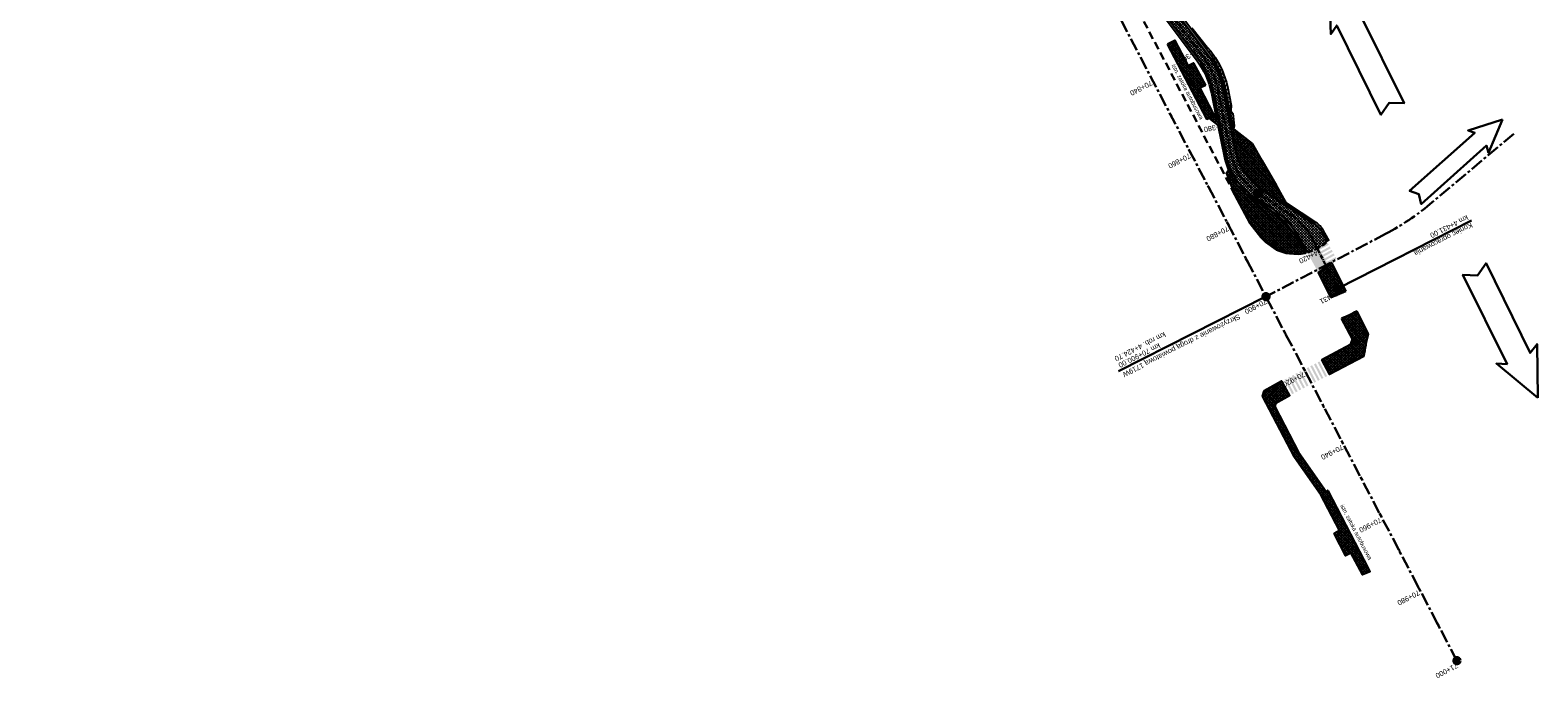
# Model space of a CAD drawing. Header units: metres. Extents: x 7529682 to 7533704, y 5721210 to 5727842.
# Tile 2 of 64: x 7531465 to 7531832, y 5723794 to 5723952. Entities that reach past the tile are written whole.
import ezdxf

# ---------------------------------------------------------------- set-up
doc = ezdxf.new("R2010")
doc.units = ezdxf.units.M
for name, pattern in [('CENTER', [50.8, 31.75, -6.35, 6.35, -6.35]), ('DASHED', [19.05, 12.7, -6.35]), ('HIDDEN', [9.525, 6.35, -3.175])]:
    doc.linetypes.add(name, pattern=pattern)
for name, color, linetype in [('C-DROGI-SYTUACJA-ETYKIETY', 7, 'Continuous'), ('D-hatch-chodniki', 221, 'Continuous'), ('D-hatch-zieleńce', 102, 'Continuous'), ('D-pobocza', 7, 'Continuous'), ('D-skarpa', 7, 'Continuous'), ('D-skarpa-kreskowanie', 7, 'Continuous')]:
    doc.layers.add(name, color=color, linetype=linetype)
doc.layers.add('D-hatch-ciag-pieszo-rowerowy', color=7, linetype='Continuous', lineweight=13, true_color=0xff9f80)
doc.layers.add('D-poziome-powl-czerwona', color=7, linetype='Continuous', lineweight=9, true_color=0xff6161)
for name, color, linetype, lineweight in [('D-krawędzie', 7, 'Continuous', 30), ('D-krawężniki-obniżone', 7, 'DASHED', 30), ('D-obrzeża', 7, 'Continuous', 30), ('D-opisy', 7, 'Continuous', 30), ('D-oś', 10, 'CENTER', 30)]:
    doc.layers.add(name, color=color, linetype=linetype, lineweight=lineweight)
for name, color, linetype, true_color in [('D-malowanie-istn', 7, 'Continuous', 0x1a6600), ('D-malowanie-proj', 7, 'Continuous', 0x3333ff), ('poprzeczki', 7, 'Continuous', 0x0000c7)]:
    doc.layers.add(name, color=color, linetype=linetype, true_color=true_color)
doc.styles.add('2mm08', font='arial.ttf', dxfattribs={"width": 0.8})
doc.styles.get("Standard").update_dxf_attribs({"font": 'arial.ttf'})
pattern_1 = [(45, (0, 0), (-0.33675960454, 0.33675960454), []), (135, (0, 0), (-0.33675960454, -0.33675960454), [])]

# ---------------------------------------------------------------- blocks, each defined once
blk = doc.blocks.new('kilometraz')
at = {"linetype": 'ByBlock', "lineweight": -2}
blk.add_hatch(color=0, dxfattribs=at).paths.add_polyline_path([(0, -0.28125, 0.414213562), (0.28125, 0, 0.414213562), (0, 0.28125)])
at = {"color": 0, "linetype": 'ByBlock', "lineweight": -2}
blk.add_line((0, 0.28125), (0, -0.28125), dxfattribs=at)
blk.add_circle((0, 0), 0.28125, dxfattribs=at)
blk = doc.blocks.new('AeccTickLine')
at = {"color": 0, "linetype": 'ByBlock', "lineweight": -2}
blk.add_line((0, 1), (0, -1), dxfattribs=at)

msp = doc.modelspace()

# ---------------------------------------------------------------- hatches: boundary and pattern name
at = {"layer": 'D-hatch-chodniki', "true_color": 0x6e6e6e}
h = msp.add_hatch(dxfattribs=at)
h.set_pattern_fill('ANSI37', color=8, scale=0.15, style=0)
h.set_pattern_definition(pattern_1)
h.paths.add_polyline_path([(7531752.09, 5723930.54), (7531753.12, 5723931.7), (7531749.82, 5723937.91), (7531751.21, 5723938.61), (7531748.33, 5723943.96), (7531747, 5723943.26), (7531743.77, 5723949.5), (7531741.96, 5723948.55), (7531741.96, 5723948.55), (7531751.52, 5723930.35)])
at = {"layer": 'D-hatch-chodniki'}
h = msp.add_hatch(dxfattribs=at)
h.set_pattern_fill('ANSI37', color=256, scale=0.15, style=0)
h.set_pattern_definition(pattern_1)
h.paths.add_polyline_path([(7531754.35, 5723930.75), (7531753.12, 5723931.7), (7531752.09, 5723930.54), (7531754.82, 5723928.45)])
at = {"layer": 'D-hatch-chodniki', "true_color": 0x6e6e6e}
h = msp.add_hatch(dxfattribs=at)
h.set_pattern_fill('ANSI37', color=8, scale=0.15, style=0)
h.set_pattern_definition(pattern_1)
h.paths.add_polyline_path([(7531781.89, 5723895.39), (7531778.67, 5723893.03), (7531781.71, 5723886.97), (7531785.36, 5723888.51)])
h = msp.add_hatch(dxfattribs=at)
h.set_pattern_fill('ANSI37', color=8, scale=0.15, style=0)
h.set_pattern_definition(pattern_1)
h.paths.add_polyline_path([(7531788, 5723883.63, -0.030702), (7531784.32, 5723881.88), (7531786.96, 5723876.8), (7531786.52, 5723875.49), (7531779.55, 5723871.82), (7531781.38, 5723868.3), (7531789.76, 5723872.69, -0.029589), (7531790.76, 5723878.1)])
h = msp.add_hatch(dxfattribs=at)
h.set_pattern_fill('ANSI37', color=8, scale=0.15, style=0)
h.set_pattern_definition(pattern_1)
h.paths.add_polyline_path([(7531789.73, 5723823.16), (7531780.96, 5723840.04), (7531780.57, 5723839.73), (7531773.92, 5723849.17), (7531768.11, 5723860.42), (7531768.3, 5723861.26), (7531771.66, 5723863.09), (7531769.73, 5723866.61), (7531765.45, 5723864.23), (7531765.1, 5723863), (7531772.84, 5723848.14), (7531779.2, 5723839.12), (7531783.81, 5723830.28), (7531782.5, 5723829.54), (7531785.24, 5723824.2), (7531786.54, 5723824.88), (7531789.38, 5723819.55), (7531791.22, 5723820.3)])
at = {"layer": 'D-hatch-ciag-pieszo-rowerowy'}
h = msp.add_hatch(dxfattribs=at)
h.set_pattern_fill('ANSI37', color=256, scale=0.15, style=0)
h.set_pattern_definition(pattern_1)
h.paths.add_polyline_path([(7531754.35, 5723930.75), (7531754.82, 5723928.45), (7531757.84, 5723926.14), (7531757.38, 5723928.43)])
h.paths.add_polyline_path([(7531731.71, 5723966.99), (7531733.97, 5723968.07), (7531731.89, 5723972.03), (7531724.98, 5723985.18), (7531720.61, 5723993.5), (7531717.73, 5723993.61), (7531728.07, 5723973.93)])
h = msp.add_hatch(dxfattribs=at)
h.set_pattern_fill('ANSI37', color=256, scale=0.15, style=0)
h.set_pattern_definition(pattern_1)
h.paths.add_polyline_path([(7531742.14, 5723956.76, 0.048597), (7531739.52, 5723959.62), (7531737.42, 5723961.49, -0.08906), (7531733.08, 5723967.07), (7531732.84, 5723967.52), (7531731.71, 5723966.99), (7531732.08, 5723966.29, 0.089262), (7531736.44, 5723960.7), (7531738.59, 5723958.77, -0.048597), (7531741.21, 5723955.91), (7531749.48, 5723944.94, -0.1118), (7531753.11, 5723936.89), (7531754.35, 5723930.75), (7531755.86, 5723929.59), (7531754.27, 5723937.41, 0.1118), (7531750.65, 5723945.47)])
h.paths.add_polyline_path([(7531743.06, 5723957.61, 0.048597), (7531740.44, 5723960.47), (7531738.44, 5723962.26, -0.089262), (7531734.08, 5723967.85), (7531733.97, 5723968.07), (7531732.84, 5723967.52), (7531733.08, 5723967.07, 0.08906), (7531737.42, 5723961.49), (7531739.52, 5723959.62, -0.048597), (7531742.14, 5723956.76), (7531750.65, 5723945.47, -0.1118), (7531754.27, 5723937.41), (7531755.86, 5723929.59), (7531757.38, 5723928.43), (7531755.44, 5723937.94, 0.1118), (7531751.82, 5723946)])
h = msp.add_hatch(dxfattribs=at)
h.set_pattern_fill('ANSI37', color=256, scale=0.15, style=0)
h.set_pattern_definition(pattern_1)
h.paths.add_polyline_path([(7531771.44, 5723908.92), (7531768.69, 5723910.71), (7531776.05, 5723897.9, 0.058453), (7531779.21, 5723899.33, 0.011489), (7531779.63, 5723899.62), (7531779.17, 5723900.36), (7531775.24, 5723902.28)])
h.paths.add_polyline_path([(7531777.82, 5723904.77), (7531771.44, 5723908.92), (7531775.24, 5723902.28), (7531779.17, 5723900.36), (7531779.64, 5723899.6, 0.026), (7531780.89, 5723900.51), (7531779.43, 5723903.07, 0.118613)])
h.paths.add_polyline_path([(7531768.69, 5723910.71), (7531765.06, 5723913.08, -0.200916), (7531758.55, 5723922.66), (7531757.84, 5723926.14), (7531754.82, 5723928.45), (7531756.31, 5723921.14, 0.200916), (7531762.82, 5723911.55), (7531767.4, 5723908.57, -0.118613), (7531773.83, 5723901.77)])
at = {"layer": 'D-hatch-zieleńce'}
h = msp.add_hatch(dxfattribs=at)
h.set_pattern_fill('ANSI37', color=256, scale=0.15, style=0)
h.set_pattern_definition(pattern_1)
h.paths.add_polyline_path([(7531762.56, 5723924.44), (7531757.38, 5723928.43), (7531758.55, 5723922.66, 0.200916), (7531765.06, 5723913.08), (7531771.44, 5723908.92), (7531770.22, 5723911.06), (7531768.46, 5723914.13), (7531764.93, 5723920.3)])
h = msp.add_hatch(dxfattribs=at)
h.set_pattern_fill('ANSI37', color=256, scale=0.15, style=0)
h.set_pattern_definition(pattern_1)
h.paths.add_polyline_path([(7531767.13, 5723908.15), (7531762.55, 5723911.13, -0.144472), (7531756.85, 5723917.81), (7531756.35, 5723917.29), (7531757.2, 5723914.99), (7531758.38, 5723911.96), (7531762.07, 5723904.95), (7531764.7, 5723901.63), (7531765.53, 5723900.71), (7531765.93, 5723900.42), (7531768.47, 5723898.52), (7531768.87, 5723898.38), (7531770.82, 5723897.72), (7531771.67, 5723897.67), (7531772.74, 5723897.6), (7531773.93, 5723897.52), (7531775.56, 5723897.75), (7531773.39, 5723901.52, 0.118613)])
at = {"layer": 'D-malowanie-istn'}
h = msp.add_hatch(color=256, dxfattribs=at)
h.paths.add_polyline_path([(7531778.94, 5723871.4), (7531778.5, 5723871.17), (7531780.35, 5723867.62), (7531780.79, 5723867.85)])
h.paths.add_polyline_path([(7531778.05, 5723870.94), (7531777.83, 5723870.82, 0.016682), (7531779.55, 5723867.2), (7531779.9, 5723867.39)])
h.paths.add_polyline_path([(7531777.83, 5723870.82), (7531777.61, 5723870.7), (7531779.46, 5723867.16), (7531779.55, 5723867.2, -0.016682)])
h.paths.add_polyline_path([(7531777.17, 5723870.47), (7531776.72, 5723870.24), (7531778.57, 5723866.7), (7531779.02, 5723866.93)])
h.paths.add_polyline_path([(7531776.28, 5723870.01), (7531775.84, 5723869.78), (7531777.69, 5723866.23), (7531778.13, 5723866.46)])
h.paths.add_polyline_path([(7531775.39, 5723869.55), (7531774.95, 5723869.32), (7531776.8, 5723865.77), (7531777.24, 5723866)])
h = msp.add_hatch(color=256, dxfattribs=at)
h.paths.add_polyline_path([(7531774.43, 5723869.08), (7531773.98, 5723868.85), (7531775.83, 5723865.3), (7531776.28, 5723865.53)])
h.paths.add_polyline_path([(7531773.54, 5723868.62), (7531773.32, 5723868.5, 0.016682), (7531775.04, 5723864.89), (7531775.39, 5723865.07)])
h.paths.add_polyline_path([(7531773.32, 5723868.5), (7531773.1, 5723868.39), (7531774.95, 5723864.84), (7531775.04, 5723864.89, -0.016682)])
h.paths.add_polyline_path([(7531772.65, 5723868.15), (7531772.21, 5723867.92), (7531774.06, 5723864.38), (7531774.5, 5723864.61)])
h.paths.add_polyline_path([(7531771.77, 5723867.69), (7531771.32, 5723867.46), (7531773.17, 5723863.91), (7531773.62, 5723864.15)])
h.paths.add_polyline_path([(7531770.88, 5723867.23), (7531770.44, 5723867), (7531772.29, 5723863.45), (7531772.73, 5723863.68)])
at = {"layer": 'D-malowanie-proj'}
h = msp.add_hatch(color=256, dxfattribs=at)
h.paths.add_polyline_path([(7531781.2, 5723899.8), (7531780.96, 5723900.23), (7531778.33, 5723898.78), (7531778.57, 5723898.34)])
h.paths.add_polyline_path([(7531781.68, 5723898.92), (7531781.44, 5723899.36), (7531778.81, 5723897.91), (7531779.06, 5723897.47)])
h.paths.add_polyline_path([(7531776.82, 5723897.38), (7531776.58, 5723897.81), (7531776.14, 5723897.57), (7531776.38, 5723897.13)])
h.paths.add_polyline_path([(7531777.31, 5723896.5), (7531777.06, 5723896.94), (7531776.63, 5723896.7), (7531776.87, 5723896.26)])
edge = h.paths.add_edge_path()
edge.add_arc((7531775.32, 5723913.99), 14.23, 268.411, 268.5336)
edge.add_line((7531774.96, 5723899.77), (7531774.93, 5723899.76))
edge.add_line((7531774.93, 5723899.76), (7531774.92, 5723899.77))
h = msp.add_hatch(color=256, dxfattribs=at)
h.paths.add_polyline_path([(7531782.15, 5723898.1), (7531781.91, 5723898.54), (7531779.28, 5723897.09), (7531779.53, 5723896.65)])
h.paths.add_polyline_path([(7531782.63, 5723897.23), (7531782.39, 5723897.66), (7531779.77, 5723896.21), (7531780.01, 5723895.78)])
h.paths.add_polyline_path([(7531783.12, 5723896.35), (7531782.88, 5723896.79), (7531780.25, 5723895.34), (7531780.49, 5723894.9)])
h.paths.add_polyline_path([(7531777.77, 5723895.68), (7531777.53, 5723896.12), (7531777.1, 5723895.88), (7531777.34, 5723895.44)])
h.paths.add_polyline_path([(7531778.26, 5723894.81), (7531778.02, 5723895.25), (7531777.58, 5723895), (7531777.82, 5723894.57)])
h.paths.add_polyline_path([(7531778.74, 5723893.93), (7531778.5, 5723894.37), (7531778.06, 5723894.13), (7531778.31, 5723893.69)])
h.paths.add_polyline_path([(7531778.66, 5723893.04), (7531779.07, 5723893.34), (7531778.98, 5723893.5), (7531778.55, 5723893.25)])
at = {"layer": 'D-poziome-powl-czerwona'}
h = msp.add_hatch(color=256, dxfattribs=at)
h.dxf.hatch_style = 1
h.paths.add_polyline_path([(7531774.7, 5723900.2), (7531774.5, 5723900.56), (7531774.5, 5723900.56)])
edge = h.paths.add_edge_path()
edge.add_arc((7531772.88, 5723909.63), 12.14, 284.7602, 299.1823)
edge.add_line((7531778.8, 5723899.03), (7531781.12, 5723894.82))
edge.add_line((7531781.12, 5723894.82), (7531778.67, 5723893.04))
edge.add_line((7531778.67, 5723893.04), (7531775.98, 5723897.89))

# ---------------------------------------------------------------- linework, layer by layer
at = {"layer": 'D-krawędzie', "linetype": 'HIDDEN', "ltscale": 0.3, "flags": 128}
msp.add_lwpolyline([(7531758.38, 5723911.96), (7531735.13, 5723956.19)], dxfattribs=at)
at = {"layer": 'D-krawędzie', "color": 7, "ltscale": 0.3, "flags": 128}
for points in [[(7531741.96, 5723948.55), (7531743.77, 5723949.5), (7531747, 5723943.26), (7531748.33, 5723943.96), (7531751.21, 5723938.61), (7531749.82, 5723937.91), (7531753.12, 5723931.7)], [(7531752.09, 5723930.54), (7531751.52, 5723930.35), (7531741.96, 5723948.55)], [(7531752.09, 5723930.54), (7531753.12, 5723931.7)]]:
    msp.add_lwpolyline(points, dxfattribs=at)
at = {"layer": 'D-krawędzie', "ltscale": 0.3, "flags": 128}
for points in [[(7531757.38, 5723928.43), (7531762.56, 5723924.44), (7531764.93, 5723920.3), (7531768.46, 5723914.13), (7531770.22, 5723911.06), (7531771.44, 5723908.92)], [(7531775.56, 5723897.75), (7531773.93, 5723897.52), (7531772.74, 5723897.6), (7531771.67, 5723897.67), (7531770.82, 5723897.72), (7531768.87, 5723898.38), (7531768.47, 5723898.52), (7531765.93, 5723900.42), (7531765.53, 5723900.71), (7531764.7, 5723901.63), (7531762.07, 5723904.95), (7531758.38, 5723911.96), (7531757.2, 5723914.99), (7531756.35, 5723917.29), (7531756.85, 5723917.81)]]:
    msp.add_lwpolyline(points, dxfattribs=at)
at = {"layer": 'D-krawędzie', "color": 7, "ltscale": 0.3, "flags": 128}
for points in [[(7531785.36, 5723888.51), (7531781.71, 5723886.97), (7531778.67, 5723893.03), (7531781.89, 5723895.39)], [(7531789.73, 5723823.16), (7531780.96, 5723840.04), (7531780.57, 5723839.73), (7531773.92, 5723849.17), (7531768.11, 5723860.42), (7531768.3, 5723861.26), (7531771.66, 5723863.09), (7531769.73, 5723866.61), (7531765.45, 5723864.23), (7531765.1, 5723863), (7531772.84, 5723848.14), (7531779.2, 5723839.12), (7531783.81, 5723830.28), (7531782.5, 5723829.54), (7531785.24, 5723824.2), (7531786.54, 5723824.88), (7531789.38, 5723819.55), (7531791.22, 5723820.3)]]:
    msp.add_lwpolyline(points, close=True, dxfattribs=at)
msp.add_lwpolyline([(7531784.32, 5723881.88), (7531786.96, 5723876.8), (7531786.52, 5723875.49), (7531779.55, 5723871.82), (7531781.38, 5723868.3), (7531789.76, 5723872.69, -0.029589), (7531790.76, 5723878.1), (7531788, 5723883.63, -0.030702)], format="xyb", close=True, dxfattribs=at)
at = {"layer": 'D-krawężniki-obniżone', "ltscale": 0.1}
msp.add_arc((7531771.54, 5723912.08), 14.88, 287.6548, 308.9569, dxfattribs=at)
at = {"layer": 'D-obrzeża'}
for points in [[(7531780.89, 5723900.51), (7531779.43, 5723903.07, 0.118613), (7531777.82, 5723904.77), (7531765.06, 5723913.08, -0.200916), (7531758.55, 5723922.66), (7531755.44, 5723937.94, 0.1118), (7531751.82, 5723946), (7531743.06, 5723957.61, 0.048597), (7531740.44, 5723960.47), (7531738.44, 5723962.26, -0.089262), (7531734.08, 5723967.85), (7531731.89, 5723972.03), (7531724.98, 5723985.18), (7531714.8, 5724004.55), (7531709.34, 5724014.95), (7531701.04, 5724030.73), (7531692.33, 5724047.23), (7531688.67, 5724054.08), (7531683.18, 5724063.92), (7531670.46, 5724086.72), (7531649.91, 5724124.9, -0.044899), (7531647.97, 5724129.44), (7531644.77, 5724139.26)], [(7531732.08, 5723966.29, 0.089262), (7531736.44, 5723960.7), (7531738.59, 5723958.77, -0.048597), (7531741.21, 5723955.91), (7531749.48, 5723944.94, -0.1118), (7531753.11, 5723936.89), (7531756.31, 5723921.14, 0.200916), (7531762.82, 5723911.55), (7531767.4, 5723908.57, -0.118613), (7531773.83, 5723901.77), (7531776.05, 5723897.9)]]:
    msp.add_lwpolyline(points, format="xyb", dxfattribs=at)
at = {"layer": 'D-obrzeża', "linetype": 'ByBlock'}
msp.add_lwpolyline([(7531754.35, 5723930.75), (7531753.12, 5723931.7), (7531752.09, 5723930.54), (7531754.82, 5723928.45)], dxfattribs=at)
at = {"layer": 'D-opisy'}
msp.add_line((7531783.38, 5723889.12), (7531815.89, 5723905.7), dxfattribs=at)
at = {"layer": 'D-opisy', "color": 7, "linetype": 'Continuous', "lineweight": 30}
msp.add_line((7531765.93, 5723887.17), (7531730.03, 5723869.04), dxfattribs=at)
at = {"layer": 'D-opisy', "color": 3}
for points in [[(7531781.23, 5723964.05), (7531791.46, 5723955.97), (7531788.73, 5723955.94), (7531799.54, 5723934.18), (7531795.92, 5723934.31), (7531793.88, 5723931.4), (7531783.16, 5723953.12), (7531781.68, 5723951.02), (7531781.23, 5723964.05)], [(7531832.06, 5723862.59), (7531831.87, 5723875.62), (7531830.19, 5723873.47), (7531819.49, 5723895.29), (7531817.39, 5723892.34), (7531813.84, 5723892.49), (7531824.56, 5723870.76), (7531821.99, 5723870.87), (7531832.06, 5723862.59)]]:
    msp.add_lwpolyline(points, dxfattribs=at)
at = {"layer": 'D-opisy'}
msp.add_lwpolyline([(7531823.49, 5723930.24), (7531820.08, 5723922.13), (7531819.57, 5723923.9), (7531803.71, 5723909.68), (7531803.14, 5723912.06), (7531800.88, 5723912.86), (7531816.73, 5723927.02), (7531815.1, 5723927.6), (7531823.49, 5723930.24)], dxfattribs=at)
at = {"layer": 'D-oś', "ltscale": 0.1}
msp.add_lwpolyline([(7531812.38, 5723798.62), (7531655.4, 5724097.9), (7531637.92, 5724130.38), (7531626.89, 5724151.4), (7531613.78, 5724176.37), (7531606.91, 5724189.47), (7531588.28, 5724224.92), (7531566.75, 5724265.95), (7531554.13, 5724290.03), (7531528.89, 5724338.21), (7531488.68, 5724414.9), (7531465.3, 5724459.45)], dxfattribs=at)
at = {"layer": 'D-oś', "ltscale": 0.03}
msp.add_lwpolyline([(7531614.26, 5724194.44, -0.042592), (7531617, 5724190.14), (7531641.09, 5724144.24, -0.042262), (7531643.05, 5724139.58), (7531645.97, 5724130.59, 0.044899), (7531648.09, 5724125.65), (7531669.36, 5724086.12), (7531687.57, 5724053.49), (7531733.08, 5723967.07, 0.08906), (7531737.42, 5723961.49), (7531739.52, 5723959.62, -0.048597), (7531742.14, 5723956.76), (7531750.65, 5723945.47, -0.1118), (7531754.27, 5723937.41), (7531757.43, 5723921.9, 0.200916), (7531763.94, 5723912.31), (7531771.97, 5723907.08, -0.131228), (7531777.15, 5723901.33), (7531783.38, 5723889.12)], format="xyb", dxfattribs=at)
at = {"layer": 'D-oś', "ltscale": 0.1}
msp.add_lwpolyline([(7531826.25, 5723926.77), (7531805.79, 5723909.63, -0.053617), (7531795.13, 5723902.49), (7531765.93, 5723887.17)], format="xyb", dxfattribs=at)
at = {"layer": 'D-pobocza'}
for points in [[(7531757.98, 5723927.96), (7531755.91, 5723938.15, 0.1118), (7531752.28, 5723946.21), (7531743.43, 5723957.95, 0.048597), (7531740.81, 5723960.81), (7531738.84, 5723962.58, -0.089262), (7531734.48, 5723968.16), (7531732.33, 5723972.26), (7531725.42, 5723985.41), (7531715.25, 5724004.78), (7531709.78, 5724015.18), (7531701.48, 5724030.97), (7531692.78, 5724047.46), (7531689.11, 5724054.32), (7531683.62, 5724064.16), (7531670.9, 5724086.96), (7531650.35, 5724125.14, -0.044899), (7531648.44, 5724129.59), (7531645.22, 5724139.5)], [(7531734.42, 5723961.83), (7531739.67, 5723957.13), (7531749.01, 5723944.73, -0.1118), (7531752.64, 5723936.68), (7531753.75, 5723931.22)], [(7531754.21, 5723928.92), (7531755.82, 5723921.04, 0.200916), (7531762.55, 5723911.13), (7531767.13, 5723908.15, -0.118613), (7531773.39, 5723901.52), (7531775.62, 5723897.65)], [(7531781.33, 5723900.76), (7531779.86, 5723903.32, 0.118613), (7531778.09, 5723905.19), (7531770.9, 5723909.87)]]:
    msp.add_lwpolyline(points, format="xyb", dxfattribs=at)
at = {"layer": 'D-skarpa', "linetype": 'Continuous'}
msp.add_lwpolyline([(7531747.87, 5723952.53), (7531749.75, 5723950.18), (7531751.66, 5723947.87), (7531752.48, 5723946.85), (7531753.58, 5723945.32), (7531754.51, 5723943.74), (7531755.18, 5723942.38), (7531756.33, 5723939.22), (7531756.64, 5723937.9), (7531757.5, 5723933.68), (7531757.4, 5723932.33), (7531757.84, 5723931.71), (7531758.18, 5723928.72), (7531757.99, 5723927.98), (7531757.99, 5723927.95)], dxfattribs=at)
at = {"layer": 'D-skarpa-kreskowanie', "linetype": 'Continuous'}
for p, q in [((7531748.12, 5723951.73, 109.97), (7531748.24, 5723951.82, 109.87)), ((7531748.42, 5723951.33, 109.98), (7531748.67, 5723951.52, 109.77)), ((7531748.72, 5723950.93, 109.99), (7531748.86, 5723951.03, 109.88)), ((7531749.02, 5723950.53, 109.99), (7531749.3, 5723950.74, 109.76)), ((7531749.32, 5723950.13, 110), (7531749.47, 5723950.24, 109.88)), ((7531749.63, 5723949.73, 110.01), (7531749.93, 5723949.96, 109.75)), ((7531749.93, 5723949.33, 110.01), (7531750.09, 5723949.46, 109.88)), ((7531750.23, 5723948.93, 110.02), (7531750.57, 5723949.19, 109.74)), ((7531750.53, 5723948.54, 110.03), (7531750.71, 5723948.67, 109.88)), ((7531750.83, 5723948.14, 110.03), (7531751.21, 5723948.42, 109.72)), ((7531751.13, 5723947.74, 110.04), (7531751.33, 5723947.89, 109.87)), ((7531751.43, 5723947.34, 110.05), (7531751.84, 5723947.65, 109.7)), ((7531751.73, 5723946.94, 110.05), (7531751.94, 5723947.1, 109.88)), ((7531752.03, 5723946.54, 110.06), (7531752.47, 5723946.87, 109.7)), ((7531752.32, 5723946.13, 110.07), (7531752.54, 5723946.29, 109.88)), ((7531752.6, 5723945.72, 110.07), (7531753.07, 5723946.03, 109.7)), ((7531752.88, 5723945.3, 110.08), (7531753.12, 5723945.46, 109.89)), ((7531753.16, 5723944.89, 110.09), (7531753.65, 5723945.19, 109.7)), ((7531753.41, 5723944.45, 110.09), (7531753.66, 5723944.6, 109.89)), ((7531753.66, 5723944.02, 110.1), (7531754.18, 5723944.31, 109.7)), ((7531753.9, 5723943.58, 110.1), (7531754.17, 5723943.73, 109.9)), ((7531754.13, 5723943.14, 110.11), (7531754.67, 5723943.41, 109.7)), ((7531754.34, 5723942.69, 110.12), (7531754.62, 5723942.82, 109.91)), ((7531754.56, 5723942.24, 110.12), (7531755.13, 5723942.49, 109.71)), ((7531754.74, 5723941.77, 110.13), (7531755.03, 5723941.89, 109.92)), ((7531754.9, 5723941.3, 110.13), (7531755.49, 5723941.53, 109.71)), ((7531755.07, 5723940.82, 110.14), (7531755.37, 5723940.93, 109.93)), ((7531755.23, 5723940.35, 110.15), (7531755.84, 5723940.56, 109.72)), ((7531755.4, 5723939.88, 110.15), (7531755.71, 5723939.98, 109.94)), ((7531755.56, 5723939.41, 110.16), (7531756.19, 5723939.59, 109.72)), ((7531755.71, 5723938.93, 110.16), (7531756.03, 5723939.02, 109.94)), ((7531755.83, 5723938.45, 110.17), (7531756.47, 5723938.6, 109.73)), ((7531755.94, 5723937.96, 110.18), (7531756.27, 5723938.03, 109.96)), ((7531756.05, 5723937.47, 110.18), (7531756.7, 5723937.6, 109.74)), ((7531756.15, 5723936.98, 110.19), (7531756.47, 5723937.05, 109.97)), ((7531756.25, 5723936.49, 110.2), (7531756.9, 5723936.62, 109.75)), ((7531756.35, 5723936, 110.2), (7531756.67, 5723936.07, 109.98)), ((7531756.45, 5723935.51, 110.21), (7531757.1, 5723935.64, 109.77)), ((7531756.55, 5723935.02, 110.22), (7531756.87, 5723935.09, 109.99)), ((7531756.65, 5723934.53, 110.22), (7531757.3, 5723934.66, 109.78)), ((7531756.75, 5723934.04, 110.23), (7531757.07, 5723934.11, 110.01)), ((7531756.84, 5723933.55, 110.24), (7531757.5, 5723933.68, 109.79)), ((7531756.94, 5723933.06, 110.24), (7531757.27, 5723933.13, 110.02)), ((7531757.04, 5723932.57, 110.25), (7531757.43, 5723932.65, 109.99)), ((7531757.14, 5723932.08, 110.26), (7531757.45, 5723932.14, 110.05)), ((7531757.24, 5723931.59, 110.26), (7531757.84, 5723931.71, 109.86)), ((7531757.34, 5723931.1, 110.27), (7531757.63, 5723931.16, 110.07)), ((7531757.44, 5723930.61, 110.28), (7531758, 5723930.72, 109.9)), ((7531757.54, 5723930.12, 110.28), (7531757.8, 5723930.17, 110.1)), ((7531757.64, 5723929.63, 110.29), (7531758.11, 5723929.73, 109.97)), ((7531757.74, 5723929.14, 110.29), (7531757.94, 5723929.18, 110.15)), ((7531757.84, 5723928.65, 110.29), (7531758.18, 5723928.72, 110.06))]:
    msp.add_line(p, q, dxfattribs=at)

# ---------------------------------------------------------------- block references
at = {"layer": 'C-DROGI-SYTUACJA-ETYKIETY', "color": 7, "linetype": 'Continuous', "lineweight": 60, "xscale": 0.25, "yscale": 0.25, "zscale": 0.25, "rotation": 297.6784843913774}
for p in [(7531733.41, 5723949.16), (7531738.06, 5723940.31), (7531742.7, 5723931.45), (7531747.35, 5723922.6), (7531751.99, 5723913.74), (7531756.64, 5723904.88), (7531761.28, 5723896.03), (7531770.57, 5723878.32), (7531775.22, 5723869.46), (7531779.87, 5723860.61), (7531784.51, 5723851.75), (7531789.16, 5723842.9), (7531793.8, 5723834.04), (7531798.45, 5723825.18), (7531803.09, 5723816.33), (7531807.74, 5723807.47)]:
    msp.add_blockref('AeccTickLine', p, dxfattribs=at)
at = {"layer": 'C-DROGI-SYTUACJA-ETYKIETY', "color": 10, "linetype": 'Continuous', "lineweight": 60, "xscale": 2.249999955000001, "yscale": 2.249999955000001, "zscale": 2.249999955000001, "rotation": 297.6784843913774}
for p in [(7531765.93, 5723887.17), (7531812.38, 5723798.62)]:
    msp.add_blockref('kilometraz', p, dxfattribs=at)
at = {"layer": 'poprzeczki', "color": 7, "linetype": 'Continuous', "lineweight": 60}
for p, xscale, yscale, zscale, rotation in [((7531748.66, 5723948.11), 0.25, 0.25, 0.25, 306.9985699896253), ((7531753.71, 5723939.56), 0.25, 0.25, 0.25, 287.8282006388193), ((7531755.82, 5723929.79), 0.25, 0.25, 0.25, 281.4818152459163), ((7531757.94, 5723920.02), 0.2499999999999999, 0.2499999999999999, 0.2499999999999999, 288.9338707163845), ((7531772.36, 5723906.82), 0.25, 0.25, 0.25, 325.1423638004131), ((7531778.35, 5723898.98), 0.25, 0.25, 0.25, 297.0189228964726), ((7531782.89, 5723890.07), 0.25, 0.25, 0.25, 297.0189228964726)]:
    msp.add_blockref('AeccTickLine', p, dxfattribs=dict(at, xscale=xscale, yscale=yscale, zscale=zscale, rotation=rotation))
at = {"layer": 'poprzeczki', "color": 10, "linetype": 'Continuous', "lineweight": 60, "xscale": 2.249999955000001, "yscale": 2.249999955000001, "zscale": 2.249999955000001}
for p, rotation in [((7531763.99, 5723912.28), 326.9233309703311), ((7531783.38, 5723889.12), 297.0189228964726)]:
    msp.add_blockref('kilometraz', p, dxfattribs=dict(at, rotation=rotation))

# ---------------------------------------------------------------- texts
at = {"layer": 'C-DROGI-SYTUACJA-ETYKIETY', "color": 7}
for s, rotation, p in [('4+360', 216.9986, (7531748.58, 5723947.59)), ('70+840', 207.6785, (7531737.9, 5723939.8)), ('4+380', 191.4818, (7531755.53, 5723929.34)), ('70+860', 207.6785, (7531747.19, 5723922.09)), ('4+400', 236.9233, (7531764.09, 5723911.77)), ('70+880', 207.6785, (7531756.48, 5723904.38)), ('4+420', 207.0189, (7531778.18, 5723898.47)), ('70+900', 207.6785, (7531765.77, 5723886.67)), ('4+431', 207.0189, (7531783.21, 5723888.62)), ('70+920', 207.6785, (7531775.06, 5723868.96)), ('70+940', 207.6785, (7531784.35, 5723851.24)), ('70+960', 207.6785, (7531793.64, 5723833.53)), ('70+980', 207.6785, (7531802.93, 5723815.82)), ('71+000', 207.6785, (7531812.22, 5723798.11))]:
    msp.add_text(s, height=1.25, rotation=rotation, dxfattribs=at).set_placement(p)
at = {"layer": 'D-opisy'}
for s, rotation, p in [('istn. zatoka autobusowa', 297.6431, (7531742.92, 5723943.41)), ('istn. chodnik', 296.1714, (7531747.69, 5723939.72)), ('istn. chodnik', 296.1714, (7531768.08, 5723858.11)), ('istn. zatoka autobusowa', 297.6431, (7531783.95, 5723836.31))]:
    msp.add_text(s, height=1, rotation=rotation, dxfattribs=at).set_placement(p)
at = {"layer": 'D-opisy', "style": '2mm08', "width": 0.8}
for s, p in [('Koniec opracowania', (7531815.78, 5723905.22)), ('km 4+431.00', (7531814.73, 5723907.08))]:
    msp.add_text(s, height=1.25, rotation=207.0189, dxfattribs=at).set_placement(p)
at = {"layer": 'D-opisy', "color": 7, "linetype": 'Continuous', "lineweight": 30, "char_height": 1.25, "rotation": 206.8008, "style": '2mm08'}
for s, insert, attachment_point in [('km rob. 4+424.70', (7531729.51, 5723871.39), 3), ('km 70+900.00', (7531730.45, 5723869.81), 3), ('Skrzyżowanie z {\\W1;\\C256;drogą powiatową 1719W}', (7531730.73, 5723868.97), 9)]:
    msp.add_mtext(s, dxfattribs=dict(at, insert=insert, attachment_point=attachment_point))

doc.saveas('drawing.dxf')
